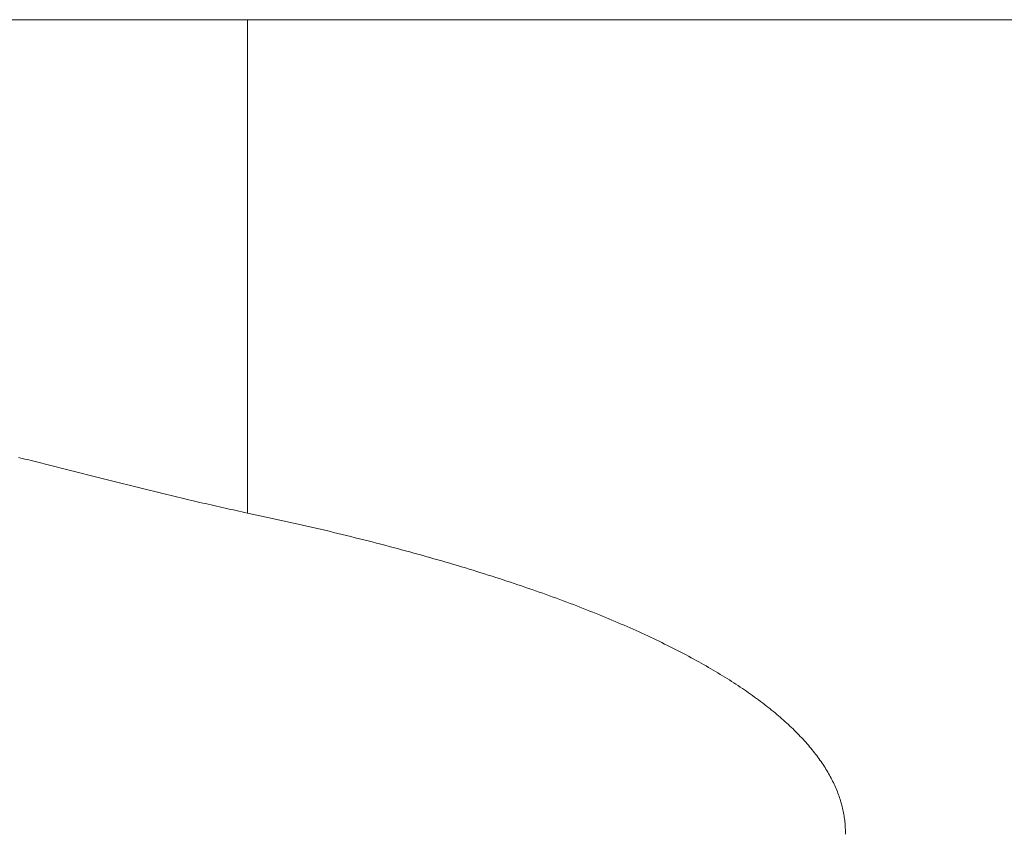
# Model space of a CAD drawing. Header units: millimetres. Extents: x 204754 to 499005, y -178579 to -103222.
# Tile 13 of 178: x 220376 to 220418, y -134095 to -134060. Entities that reach past the tile are written whole.
import ezdxf

# ---------------------------------------------------------------- set-up
doc = ezdxf.new("R2010")
doc.units = ezdxf.units.MM
doc.header["$MEASUREMENT"] = 0
doc.layers.get('0').update_dxf_attribs({"color": 252, "lineweight": 5})
doc.layers.add('P-SANR-FIXT_Nr_pióra__47', color=252, linetype='Continuous', lineweight=5)

# ---------------------------------------------------------------- blocks, each defined once
blk = doc.blocks.new('podkład 20251118')
at = {"layer": 'P-SANR-FIXT_Nr_pióra__47', "color": 252, "linetype": 'Continuous', "lineweight": 5}
for p, q in [((220497.107, -134060.164), (220350.677, -134060.164)), ((220350.677, -134060.164), (220385.523, -134060.164)), ((220497.107, -134060.164), (220350.677, -134060.164)), ((220350.677, -134060.164), (220385.523, -134060.164)), ((220385.523, -134060.164), (220385.523, -134081.462)), ((220497.107, -134060.164), (220385.523, -134060.164)), ((220385.523, -134060.164), (220385.523, -134081.462)), ((220497.107, -134060.164), (220385.523, -134060.164)), ((220375.751, -134079.088), (220375.639, -134079.06)), ((220375.751, -134079.088), (220375.639, -134079.06)), ((220375.862, -134079.115), (220375.751, -134079.088)), ((220375.862, -134079.115), (220375.751, -134079.088)), ((220375.973, -134079.143), (220375.862, -134079.115)), ((220375.973, -134079.143), (220375.862, -134079.115)), ((220376.085, -134079.171), (220375.973, -134079.143)), ((220376.085, -134079.171), (220375.973, -134079.143)), ((220376.196, -134079.199), (220376.085, -134079.171)), ((220376.196, -134079.199), (220376.085, -134079.171)), ((220376.308, -134079.227), (220376.196, -134079.199)), ((220376.308, -134079.227), (220376.196, -134079.199)), ((220376.42, -134079.255), (220376.308, -134079.227)), ((220376.42, -134079.255), (220376.308, -134079.227)), ((220376.532, -134079.283), (220376.42, -134079.255)), ((220376.532, -134079.283), (220376.42, -134079.255)), ((220376.644, -134079.312), (220376.532, -134079.283)), ((220376.644, -134079.312), (220376.532, -134079.283)), ((220376.757, -134079.34), (220376.644, -134079.312)), ((220376.757, -134079.34), (220376.644, -134079.312)), ((220376.869, -134079.368), (220376.757, -134079.34)), ((220376.869, -134079.368), (220376.757, -134079.34)), ((220376.982, -134079.397), (220376.869, -134079.368)), ((220376.982, -134079.397), (220376.869, -134079.368)), ((220377.094, -134079.425), (220376.982, -134079.397)), ((220377.094, -134079.425), (220376.982, -134079.397)), ((220377.207, -134079.454), (220377.094, -134079.425)), ((220377.207, -134079.454), (220377.094, -134079.425)), ((220377.32, -134079.482), (220377.207, -134079.454)), ((220377.32, -134079.482), (220377.207, -134079.454)), ((220377.433, -134079.511), (220377.32, -134079.482)), ((220377.433, -134079.511), (220377.32, -134079.482)), ((220377.546, -134079.54), (220377.433, -134079.511)), ((220377.546, -134079.54), (220377.433, -134079.511)), ((220377.659, -134079.568), (220377.546, -134079.54)), ((220377.659, -134079.568), (220377.546, -134079.54)), ((220377.773, -134079.597), (220377.659, -134079.568)), ((220377.773, -134079.597), (220377.659, -134079.568)), ((220377.886, -134079.626), (220377.773, -134079.597)), ((220377.886, -134079.626), (220377.773, -134079.597)), ((220378, -134079.655), (220377.886, -134079.626)), ((220378, -134079.655), (220377.886, -134079.626)), ((220378.114, -134079.683), (220378, -134079.655)), ((220378.114, -134079.683), (220378, -134079.655)), ((220378.228, -134079.712), (220378.114, -134079.683)), ((220378.228, -134079.712), (220378.114, -134079.683)), ((220378.342, -134079.741), (220378.228, -134079.712)), ((220378.342, -134079.741), (220378.228, -134079.712)), ((220378.456, -134079.77), (220378.342, -134079.741)), ((220378.456, -134079.77), (220378.342, -134079.741)), ((220378.57, -134079.799), (220378.456, -134079.77)), ((220378.57, -134079.799), (220378.456, -134079.77)), ((220378.684, -134079.828), (220378.57, -134079.799)), ((220378.684, -134079.828), (220378.57, -134079.799)), ((220378.799, -134079.856), (220378.684, -134079.828)), ((220378.799, -134079.856), (220378.684, -134079.828)), ((220378.913, -134079.885), (220378.799, -134079.856)), ((220378.913, -134079.885), (220378.799, -134079.856)), ((220379.028, -134079.914), (220378.913, -134079.885)), ((220379.028, -134079.914), (220378.913, -134079.885)), ((220379.142, -134079.943), (220379.028, -134079.914)), ((220379.142, -134079.943), (220379.028, -134079.914)), ((220379.257, -134079.972), (220379.142, -134079.943)), ((220379.257, -134079.972), (220379.142, -134079.943)), ((220379.372, -134080.001), (220379.257, -134079.972)), ((220379.372, -134080.001), (220379.257, -134079.972)), ((220379.487, -134080.03), (220379.372, -134080.001)), ((220379.487, -134080.03), (220379.372, -134080.001)), ((220379.603, -134080.059), (220379.487, -134080.03)), ((220379.603, -134080.059), (220379.487, -134080.03)), ((220379.718, -134080.088), (220379.603, -134080.059)), ((220379.718, -134080.088), (220379.603, -134080.059)), ((220379.834, -134080.117), (220379.718, -134080.088)), ((220379.834, -134080.117), (220379.718, -134080.088)), ((220379.949, -134080.146), (220379.834, -134080.117)), ((220379.949, -134080.146), (220379.834, -134080.117)), ((220380.065, -134080.175), (220379.949, -134080.146)), ((220380.065, -134080.175), (220379.949, -134080.146)), ((220380.181, -134080.203), (220380.065, -134080.175)), ((220380.181, -134080.203), (220380.065, -134080.175)), ((220380.297, -134080.232), (220380.181, -134080.203)), ((220380.297, -134080.232), (220380.181, -134080.203)), ((220380.413, -134080.261), (220380.297, -134080.232)), ((220380.413, -134080.261), (220380.297, -134080.232)), ((220380.529, -134080.29), (220380.413, -134080.261)), ((220380.529, -134080.29), (220380.413, -134080.261)), ((220380.645, -134080.319), (220380.529, -134080.29)), ((220380.645, -134080.319), (220380.529, -134080.29)), ((220380.762, -134080.348), (220380.645, -134080.319)), ((220380.762, -134080.348), (220380.645, -134080.319)), ((220380.878, -134080.376), (220380.762, -134080.348)), ((220380.878, -134080.376), (220380.762, -134080.348)), ((220380.995, -134080.405), (220380.878, -134080.376)), ((220380.995, -134080.405), (220380.878, -134080.376)), ((220381.112, -134080.434), (220380.995, -134080.405)), ((220381.112, -134080.434), (220380.995, -134080.405)), ((220381.229, -134080.463), (220381.112, -134080.434)), ((220381.229, -134080.463), (220381.112, -134080.434)), ((220381.346, -134080.491), (220381.229, -134080.463)), ((220381.346, -134080.491), (220381.229, -134080.463)), ((220381.463, -134080.52), (220381.346, -134080.491)), ((220381.463, -134080.52), (220381.346, -134080.491)), ((220381.58, -134080.549), (220381.463, -134080.52)), ((220381.58, -134080.549), (220381.463, -134080.52)), ((220381.698, -134080.577), (220381.58, -134080.549)), ((220381.698, -134080.577), (220381.58, -134080.549)), ((220381.815, -134080.606), (220381.698, -134080.577)), ((220381.815, -134080.606), (220381.698, -134080.577)), ((220381.933, -134080.634), (220381.815, -134080.606)), ((220381.933, -134080.634), (220381.815, -134080.606)), ((220382.051, -134080.663), (220381.933, -134080.634)), ((220382.051, -134080.663), (220381.933, -134080.634)), ((220382.169, -134080.691), (220382.051, -134080.663)), ((220382.169, -134080.691), (220382.051, -134080.663)), ((220382.287, -134080.72), (220382.169, -134080.691)), ((220382.287, -134080.72), (220382.169, -134080.691)), ((220382.405, -134080.748), (220382.287, -134080.72)), ((220382.405, -134080.748), (220382.287, -134080.72)), ((220382.523, -134080.776), (220382.405, -134080.748)), ((220382.523, -134080.776), (220382.405, -134080.748)), ((220382.641, -134080.804), (220382.523, -134080.776)), ((220382.641, -134080.804), (220382.523, -134080.776)), ((220382.76, -134080.833), (220382.641, -134080.804)), ((220382.76, -134080.833), (220382.641, -134080.804)), ((220382.879, -134080.861), (220382.76, -134080.833)), ((220382.879, -134080.861), (220382.76, -134080.833)), ((220382.998, -134080.889), (220382.879, -134080.861)), ((220382.998, -134080.889), (220382.879, -134080.861)), ((220383.116, -134080.917), (220382.998, -134080.889)), ((220383.116, -134080.917), (220382.998, -134080.889)), ((220383.236, -134080.945), (220383.116, -134080.917)), ((220383.236, -134080.945), (220383.116, -134080.917)), ((220383.355, -134080.973), (220383.236, -134080.945)), ((220383.355, -134080.973), (220383.236, -134080.945)), ((220383.474, -134081), (220383.355, -134080.973)), ((220383.474, -134081), (220383.355, -134080.973)), ((220383.593, -134081.028), (220383.474, -134081)), ((220383.593, -134081.028), (220383.474, -134081)), ((220383.713, -134081.056), (220383.593, -134081.028)), ((220383.713, -134081.056), (220383.593, -134081.028)), ((220383.833, -134081.083), (220383.713, -134081.056)), ((220383.833, -134081.083), (220383.713, -134081.056)), ((220383.953, -134081.111), (220383.833, -134081.083)), ((220383.953, -134081.111), (220383.833, -134081.083)), ((220384.073, -134081.138), (220383.953, -134081.111)), ((220384.073, -134081.138), (220383.953, -134081.111)), ((220384.193, -134081.166), (220384.073, -134081.138)), ((220384.193, -134081.166), (220384.073, -134081.138)), ((220384.313, -134081.193), (220384.193, -134081.166)), ((220384.313, -134081.193), (220384.193, -134081.166)), ((220384.433, -134081.22), (220384.313, -134081.193)), ((220384.433, -134081.22), (220384.313, -134081.193)), ((220384.554, -134081.248), (220384.433, -134081.22)), ((220384.554, -134081.248), (220384.433, -134081.22)), ((220384.674, -134081.275), (220384.554, -134081.248)), ((220384.674, -134081.275), (220384.554, -134081.248)), ((220384.795, -134081.302), (220384.674, -134081.275)), ((220384.795, -134081.302), (220384.674, -134081.275)), ((220384.916, -134081.329), (220384.795, -134081.302)), ((220384.916, -134081.329), (220384.795, -134081.302)), ((220385.037, -134081.355), (220384.916, -134081.329)), ((220385.037, -134081.355), (220384.916, -134081.329)), ((220385.158, -134081.382), (220385.037, -134081.355)), ((220385.158, -134081.382), (220385.037, -134081.355)), ((220385.28, -134081.409), (220385.158, -134081.382)), ((220385.28, -134081.409), (220385.158, -134081.382)), ((220385.401, -134081.435), (220385.28, -134081.409)), ((220385.401, -134081.435), (220385.28, -134081.409)), ((220385.523, -134081.462), (220385.401, -134081.435)), ((220385.523, -134081.462), (220385.401, -134081.435)), ((220385.523, -134081.462), (220385.725, -134081.504)), ((220385.523, -134081.462), (220385.725, -134081.504)), ((220385.725, -134081.504), (220385.926, -134081.547)), ((220385.725, -134081.504), (220385.926, -134081.547)), ((220385.926, -134081.547), (220386.126, -134081.59)), ((220385.926, -134081.547), (220386.126, -134081.59)), ((220386.126, -134081.59), (220386.326, -134081.632)), ((220386.126, -134081.59), (220386.326, -134081.632)), ((220386.326, -134081.632), (220386.525, -134081.675)), ((220386.326, -134081.632), (220386.525, -134081.675)), ((220386.525, -134081.675), (220386.724, -134081.719)), ((220386.525, -134081.675), (220386.724, -134081.719)), ((220386.724, -134081.719), (220386.921, -134081.762)), ((220386.724, -134081.719), (220386.921, -134081.762)), ((220386.921, -134081.762), (220387.118, -134081.806)), ((220386.921, -134081.762), (220387.118, -134081.806)), ((220387.118, -134081.806), (220387.314, -134081.849)), ((220387.118, -134081.806), (220387.314, -134081.849)), ((220387.314, -134081.849), (220387.51, -134081.893)), ((220387.314, -134081.849), (220387.51, -134081.893)), ((220387.51, -134081.893), (220387.705, -134081.937)), ((220387.51, -134081.893), (220387.705, -134081.937)), ((220387.705, -134081.937), (220387.899, -134081.981)), ((220387.705, -134081.937), (220387.899, -134081.981)), ((220387.899, -134081.981), (220388.092, -134082.026)), ((220387.899, -134081.981), (220388.092, -134082.026)), ((220388.092, -134082.026), (220388.285, -134082.07)), ((220388.092, -134082.026), (220388.285, -134082.07)), ((220388.285, -134082.07), (220388.477, -134082.115)), ((220388.285, -134082.07), (220388.477, -134082.115)), ((220388.477, -134082.115), (220388.668, -134082.16)), ((220388.477, -134082.115), (220388.668, -134082.16)), ((220388.668, -134082.16), (220388.859, -134082.205)), ((220388.668, -134082.16), (220388.859, -134082.205)), ((220388.859, -134082.205), (220389.049, -134082.25)), ((220388.859, -134082.205), (220389.049, -134082.25)), ((220389.049, -134082.25), (220389.238, -134082.295)), ((220389.049, -134082.25), (220389.238, -134082.295)), ((220389.238, -134082.295), (220389.426, -134082.34)), ((220389.238, -134082.295), (220389.426, -134082.34)), ((220389.426, -134082.34), (220389.614, -134082.386)), ((220389.426, -134082.34), (220389.614, -134082.386)), ((220389.614, -134082.386), (220389.801, -134082.432)), ((220389.614, -134082.386), (220389.801, -134082.432)), ((220389.801, -134082.432), (220389.988, -134082.478)), ((220389.801, -134082.432), (220389.988, -134082.478)), ((220389.988, -134082.478), (220390.173, -134082.524)), ((220389.988, -134082.478), (220390.173, -134082.524)), ((220390.173, -134082.524), (220390.358, -134082.57)), ((220390.173, -134082.524), (220390.358, -134082.57)), ((220390.358, -134082.57), (220390.543, -134082.617)), ((220390.358, -134082.57), (220390.543, -134082.617)), ((220390.543, -134082.617), (220390.726, -134082.663)), ((220390.543, -134082.617), (220390.726, -134082.663)), ((220390.726, -134082.663), (220390.909, -134082.71)), ((220390.726, -134082.663), (220390.909, -134082.71)), ((220390.909, -134082.71), (220391.091, -134082.757)), ((220390.909, -134082.71), (220391.091, -134082.757)), ((220391.091, -134082.757), (220391.273, -134082.804)), ((220391.091, -134082.757), (220391.273, -134082.804)), ((220391.273, -134082.804), (220391.454, -134082.851)), ((220391.273, -134082.804), (220391.454, -134082.851)), ((220391.454, -134082.851), (220391.634, -134082.899)), ((220391.454, -134082.851), (220391.634, -134082.899)), ((220391.634, -134082.899), (220391.814, -134082.946)), ((220391.634, -134082.899), (220391.814, -134082.946)), ((220391.814, -134082.946), (220391.992, -134082.994)), ((220391.814, -134082.946), (220391.992, -134082.994)), ((220391.992, -134082.994), (220392.171, -134083.042)), ((220391.992, -134082.994), (220392.171, -134083.042)), ((220392.171, -134083.042), (220392.348, -134083.09)), ((220392.171, -134083.042), (220392.348, -134083.09)), ((220392.348, -134083.09), (220392.525, -134083.138)), ((220392.348, -134083.09), (220392.525, -134083.138)), ((220392.525, -134083.138), (220392.701, -134083.187)), ((220392.525, -134083.138), (220392.701, -134083.187)), ((220392.701, -134083.187), (220392.876, -134083.235)), ((220392.701, -134083.187), (220392.876, -134083.235)), ((220392.876, -134083.235), (220393.051, -134083.284)), ((220392.876, -134083.235), (220393.051, -134083.284)), ((220393.051, -134083.284), (220393.225, -134083.333)), ((220393.051, -134083.284), (220393.225, -134083.333)), ((220393.225, -134083.333), (220393.398, -134083.382)), ((220393.225, -134083.333), (220393.398, -134083.382)), ((220393.398, -134083.382), (220393.571, -134083.431)), ((220393.398, -134083.382), (220393.571, -134083.431)), ((220393.571, -134083.431), (220393.743, -134083.481)), ((220393.571, -134083.431), (220393.743, -134083.481)), ((220393.743, -134083.481), (220393.914, -134083.53)), ((220393.743, -134083.481), (220393.914, -134083.53)), ((220393.914, -134083.53), (220394.085, -134083.58)), ((220393.914, -134083.53), (220394.085, -134083.58)), ((220394.085, -134083.58), (220394.255, -134083.63)), ((220394.085, -134083.58), (220394.255, -134083.63)), ((220394.255, -134083.63), (220394.424, -134083.68)), ((220394.255, -134083.63), (220394.424, -134083.68)), ((220394.424, -134083.68), (220394.592, -134083.73)), ((220394.424, -134083.68), (220394.592, -134083.73)), ((220394.592, -134083.73), (220394.76, -134083.781)), ((220394.592, -134083.73), (220394.76, -134083.781)), ((220394.76, -134083.781), (220394.927, -134083.831)), ((220394.76, -134083.781), (220394.927, -134083.831)), ((220394.927, -134083.831), (220395.093, -134083.882)), ((220394.927, -134083.831), (220395.093, -134083.882)), ((220395.093, -134083.882), (220395.259, -134083.933)), ((220395.093, -134083.882), (220395.259, -134083.933)), ((220395.259, -134083.933), (220395.424, -134083.984)), ((220395.259, -134083.933), (220395.424, -134083.984)), ((220395.424, -134083.984), (220395.588, -134084.035)), ((220395.424, -134083.984), (220395.588, -134084.035)), ((220395.588, -134084.035), (220395.751, -134084.086)), ((220395.588, -134084.035), (220395.751, -134084.086)), ((220395.751, -134084.086), (220395.914, -134084.138)), ((220395.751, -134084.086), (220395.914, -134084.138)), ((220395.914, -134084.138), (220396.075, -134084.189)), ((220395.914, -134084.138), (220396.075, -134084.189)), ((220396.075, -134084.189), (220396.236, -134084.241)), ((220396.075, -134084.189), (220396.236, -134084.241)), ((220396.236, -134084.241), (220396.397, -134084.293)), ((220396.236, -134084.241), (220396.397, -134084.293)), ((220396.397, -134084.293), (220396.556, -134084.345)), ((220396.397, -134084.293), (220396.556, -134084.345)), ((220396.556, -134084.345), (220396.715, -134084.397)), ((220396.556, -134084.345), (220396.715, -134084.397)), ((220396.715, -134084.397), (220396.873, -134084.449)), ((220396.715, -134084.397), (220396.873, -134084.449)), ((220396.873, -134084.449), (220397.031, -134084.502)), ((220396.873, -134084.449), (220397.031, -134084.502)), ((220397.031, -134084.502), (220397.187, -134084.554)), ((220397.031, -134084.502), (220397.187, -134084.554)), ((220397.187, -134084.554), (220397.343, -134084.607)), ((220397.187, -134084.554), (220397.343, -134084.607)), ((220397.343, -134084.607), (220397.498, -134084.66)), ((220397.343, -134084.607), (220397.498, -134084.66)), ((220397.498, -134084.66), (220397.652, -134084.713)), ((220397.498, -134084.66), (220397.652, -134084.713)), ((220397.652, -134084.713), (220397.806, -134084.766)), ((220397.652, -134084.713), (220397.806, -134084.766)), ((220397.806, -134084.766), (220397.959, -134084.819)), ((220397.806, -134084.766), (220397.959, -134084.819)), ((220397.959, -134084.819), (220398.11, -134084.873)), ((220397.959, -134084.819), (220398.11, -134084.873)), ((220398.11, -134084.873), (220398.262, -134084.926)), ((220398.11, -134084.873), (220398.262, -134084.926)), ((220398.262, -134084.926), (220398.412, -134084.98)), ((220398.262, -134084.926), (220398.412, -134084.98)), ((220398.412, -134084.98), (220398.561, -134085.034)), ((220398.412, -134084.98), (220398.561, -134085.034)), ((220398.561, -134085.034), (220398.71, -134085.088)), ((220398.561, -134085.034), (220398.71, -134085.088)), ((220398.71, -134085.088), (220398.858, -134085.142)), ((220398.71, -134085.088), (220398.858, -134085.142)), ((220398.858, -134085.142), (220399.005, -134085.196)), ((220398.858, -134085.142), (220399.005, -134085.196)), ((220399.005, -134085.196), (220399.152, -134085.251)), ((220399.005, -134085.196), (220399.152, -134085.251)), ((220399.152, -134085.251), (220399.297, -134085.305)), ((220399.152, -134085.251), (220399.297, -134085.305)), ((220399.297, -134085.305), (220399.442, -134085.36)), ((220399.297, -134085.305), (220399.442, -134085.36)), ((220399.442, -134085.36), (220399.586, -134085.415)), ((220399.442, -134085.36), (220399.586, -134085.415)), ((220399.586, -134085.415), (220399.729, -134085.47)), ((220399.586, -134085.415), (220399.729, -134085.47)), ((220399.729, -134085.47), (220399.872, -134085.525)), ((220399.729, -134085.47), (220399.872, -134085.525)), ((220399.872, -134085.525), (220400.013, -134085.58)), ((220399.872, -134085.525), (220400.013, -134085.58)), ((220400.013, -134085.58), (220400.154, -134085.635)), ((220400.013, -134085.58), (220400.154, -134085.635)), ((220400.154, -134085.635), (220400.294, -134085.69)), ((220400.154, -134085.635), (220400.294, -134085.69)), ((220400.294, -134085.69), (220400.433, -134085.746)), ((220400.294, -134085.69), (220400.433, -134085.746)), ((220400.433, -134085.746), (220400.571, -134085.802)), ((220400.433, -134085.746), (220400.571, -134085.802)), ((220400.571, -134085.802), (220400.709, -134085.857)), ((220400.571, -134085.802), (220400.709, -134085.857)), ((220400.709, -134085.857), (220400.845, -134085.913)), ((220400.709, -134085.857), (220400.845, -134085.913)), ((220400.845, -134085.913), (220400.981, -134085.969)), ((220400.845, -134085.913), (220400.981, -134085.969)), ((220400.981, -134085.969), (220401.116, -134086.025)), ((220400.981, -134085.969), (220401.116, -134086.025)), ((220401.116, -134086.025), (220401.25, -134086.082)), ((220401.116, -134086.025), (220401.25, -134086.082)), ((220401.25, -134086.082), (220401.384, -134086.138)), ((220401.25, -134086.082), (220401.384, -134086.138)), ((220401.384, -134086.138), (220401.516, -134086.195)), ((220401.384, -134086.138), (220401.516, -134086.195)), ((220401.516, -134086.195), (220401.648, -134086.251)), ((220401.516, -134086.195), (220401.648, -134086.251)), ((220401.648, -134086.251), (220401.779, -134086.308)), ((220401.648, -134086.251), (220401.779, -134086.308)), ((220401.779, -134086.308), (220401.909, -134086.365)), ((220401.779, -134086.308), (220401.909, -134086.365)), ((220401.909, -134086.365), (220402.038, -134086.422)), ((220401.909, -134086.365), (220402.038, -134086.422)), ((220402.038, -134086.422), (220402.166, -134086.479)), ((220402.038, -134086.422), (220402.166, -134086.479)), ((220402.166, -134086.479), (220402.294, -134086.536)), ((220402.166, -134086.479), (220402.294, -134086.536)), ((220402.294, -134086.536), (220402.421, -134086.593)), ((220402.294, -134086.536), (220402.421, -134086.593)), ((220402.421, -134086.593), (220402.547, -134086.651)), ((220402.421, -134086.593), (220402.547, -134086.651)), ((220402.547, -134086.651), (220402.672, -134086.708)), ((220402.547, -134086.651), (220402.672, -134086.708)), ((220402.672, -134086.708), (220402.796, -134086.766)), ((220402.672, -134086.708), (220402.796, -134086.766)), ((220402.796, -134086.766), (220402.919, -134086.824)), ((220402.796, -134086.766), (220402.919, -134086.824)), ((220402.919, -134086.824), (220403.042, -134086.882)), ((220402.919, -134086.824), (220403.042, -134086.882)), ((220403.042, -134086.882), (220403.163, -134086.94)), ((220403.042, -134086.882), (220403.163, -134086.94)), ((220403.163, -134086.94), (220403.284, -134086.998)), ((220403.163, -134086.94), (220403.284, -134086.998)), ((220403.284, -134086.998), (220403.404, -134087.056)), ((220403.284, -134086.998), (220403.404, -134087.056)), ((220403.404, -134087.056), (220403.523, -134087.114)), ((220403.404, -134087.056), (220403.523, -134087.114)), ((220403.523, -134087.114), (220403.642, -134087.173)), ((220403.523, -134087.114), (220403.642, -134087.173)), ((220403.642, -134087.173), (220403.759, -134087.231)), ((220403.642, -134087.173), (220403.759, -134087.231)), ((220403.759, -134087.231), (220403.876, -134087.29)), ((220403.759, -134087.231), (220403.876, -134087.29)), ((220403.876, -134087.29), (220403.991, -134087.349)), ((220403.876, -134087.29), (220403.991, -134087.349)), ((220403.991, -134087.349), (220404.106, -134087.408)), ((220403.991, -134087.349), (220404.106, -134087.408)), ((220404.106, -134087.408), (220404.22, -134087.467)), ((220404.106, -134087.408), (220404.22, -134087.467)), ((220404.22, -134087.467), (220404.333, -134087.526)), ((220404.22, -134087.467), (220404.333, -134087.526)), ((220404.333, -134087.526), (220404.446, -134087.585)), ((220404.333, -134087.526), (220404.446, -134087.585)), ((220404.446, -134087.585), (220404.557, -134087.644)), ((220404.446, -134087.585), (220404.557, -134087.644)), ((220404.557, -134087.644), (220404.668, -134087.704)), ((220404.557, -134087.644), (220404.668, -134087.704)), ((220404.668, -134087.704), (220404.777, -134087.763)), ((220404.668, -134087.704), (220404.777, -134087.763)), ((220404.777, -134087.763), (220404.886, -134087.823)), ((220404.777, -134087.763), (220404.886, -134087.823)), ((220404.886, -134087.823), (220404.994, -134087.882)), ((220404.886, -134087.823), (220404.994, -134087.882)), ((220404.994, -134087.882), (220405.101, -134087.942)), ((220404.994, -134087.882), (220405.101, -134087.942)), ((220405.101, -134087.942), (220405.208, -134088.002)), ((220405.101, -134087.942), (220405.208, -134088.002)), ((220405.208, -134088.002), (220405.313, -134088.062)), ((220405.208, -134088.002), (220405.313, -134088.062)), ((220405.313, -134088.062), (220405.417, -134088.122)), ((220405.313, -134088.062), (220405.417, -134088.122)), ((220405.417, -134088.122), (220405.521, -134088.182)), ((220405.417, -134088.122), (220405.521, -134088.182)), ((220405.521, -134088.182), (220405.624, -134088.242)), ((220405.521, -134088.182), (220405.624, -134088.242)), ((220405.624, -134088.242), (220405.725, -134088.303)), ((220405.624, -134088.242), (220405.725, -134088.303)), ((220405.725, -134088.303), (220405.826, -134088.363)), ((220405.725, -134088.303), (220405.826, -134088.363)), ((220405.826, -134088.363), (220405.927, -134088.424)), ((220405.826, -134088.363), (220405.927, -134088.424)), ((220405.927, -134088.424), (220406.026, -134088.484)), ((220405.927, -134088.424), (220406.026, -134088.484)), ((220406.026, -134088.484), (220406.124, -134088.545)), ((220406.026, -134088.484), (220406.124, -134088.545)), ((220406.124, -134088.545), (220406.221, -134088.606)), ((220406.124, -134088.545), (220406.221, -134088.606)), ((220406.221, -134088.606), (220406.318, -134088.667)), ((220406.221, -134088.606), (220406.318, -134088.667)), ((220406.318, -134088.667), (220406.414, -134088.728)), ((220406.318, -134088.667), (220406.414, -134088.728)), ((220406.414, -134088.728), (220406.508, -134088.789)), ((220406.414, -134088.728), (220406.508, -134088.789)), ((220406.508, -134088.789), (220406.602, -134088.85)), ((220406.508, -134088.789), (220406.602, -134088.85)), ((220406.602, -134088.85), (220406.695, -134088.911)), ((220406.602, -134088.85), (220406.695, -134088.911)), ((220406.695, -134088.911), (220406.787, -134088.973)), ((220406.695, -134088.911), (220406.787, -134088.973)), ((220406.787, -134088.973), (220406.879, -134089.034)), ((220406.787, -134088.973), (220406.879, -134089.034)), ((220406.879, -134089.034), (220406.969, -134089.095)), ((220406.879, -134089.034), (220406.969, -134089.095)), ((220406.969, -134089.095), (220407.058, -134089.157)), ((220406.969, -134089.095), (220407.058, -134089.157)), ((220407.058, -134089.157), (220407.147, -134089.219)), ((220407.058, -134089.157), (220407.147, -134089.219)), ((220407.147, -134089.219), (220407.234, -134089.28)), ((220407.147, -134089.219), (220407.234, -134089.28)), ((220407.234, -134089.28), (220407.321, -134089.342)), ((220407.234, -134089.28), (220407.321, -134089.342)), ((220407.321, -134089.342), (220407.407, -134089.404)), ((220407.321, -134089.342), (220407.407, -134089.404)), ((220407.407, -134089.404), (220407.492, -134089.466)), ((220407.407, -134089.404), (220407.492, -134089.466)), ((220407.492, -134089.466), (220407.576, -134089.528)), ((220407.492, -134089.466), (220407.576, -134089.528)), ((220407.576, -134089.528), (220407.659, -134089.59)), ((220407.576, -134089.528), (220407.659, -134089.59)), ((220407.659, -134089.59), (220407.741, -134089.652)), ((220407.659, -134089.59), (220407.741, -134089.652)), ((220407.741, -134089.652), (220407.822, -134089.715)), ((220407.741, -134089.652), (220407.822, -134089.715)), ((220407.822, -134089.715), (220407.902, -134089.777)), ((220407.822, -134089.715), (220407.902, -134089.777)), ((220407.902, -134089.777), (220407.982, -134089.839)), ((220407.902, -134089.777), (220407.982, -134089.839)), ((220407.982, -134089.839), (220408.06, -134089.902)), ((220407.982, -134089.839), (220408.06, -134089.902)), ((220408.06, -134089.902), (220408.138, -134089.964)), ((220408.06, -134089.902), (220408.138, -134089.964)), ((220408.138, -134089.964), (220408.215, -134090.027)), ((220408.138, -134089.964), (220408.215, -134090.027)), ((220408.215, -134090.027), (220408.291, -134090.09)), ((220408.215, -134090.027), (220408.291, -134090.09)), ((220408.291, -134090.09), (220408.365, -134090.152)), ((220408.291, -134090.09), (220408.365, -134090.152)), ((220408.365, -134090.152), (220408.439, -134090.215)), ((220408.365, -134090.152), (220408.439, -134090.215)), ((220408.439, -134090.215), (220408.512, -134090.278)), ((220408.439, -134090.215), (220408.512, -134090.278)), ((220408.512, -134090.278), (220408.585, -134090.341)), ((220408.512, -134090.278), (220408.585, -134090.341)), ((220408.585, -134090.341), (220408.656, -134090.404)), ((220408.585, -134090.341), (220408.656, -134090.404)), ((220408.656, -134090.404), (220408.726, -134090.467)), ((220408.656, -134090.404), (220408.726, -134090.467)), ((220408.726, -134090.467), (220408.795, -134090.53)), ((220408.726, -134090.467), (220408.795, -134090.53)), ((220408.795, -134090.53), (220408.864, -134090.593)), ((220408.795, -134090.53), (220408.864, -134090.593)), ((220408.864, -134090.593), (220408.931, -134090.657)), ((220408.864, -134090.593), (220408.931, -134090.657)), ((220408.931, -134090.657), (220408.998, -134090.72)), ((220408.931, -134090.657), (220408.998, -134090.72)), ((220408.998, -134090.72), (220409.064, -134090.783)), ((220408.998, -134090.72), (220409.064, -134090.783)), ((220409.064, -134090.783), (220409.128, -134090.847)), ((220409.064, -134090.783), (220409.128, -134090.847)), ((220409.128, -134090.847), (220409.192, -134090.91)), ((220409.128, -134090.847), (220409.192, -134090.91)), ((220409.192, -134090.91), (220409.255, -134090.974)), ((220409.192, -134090.91), (220409.255, -134090.974)), ((220409.255, -134090.974), (220409.317, -134091.038)), ((220409.255, -134090.974), (220409.317, -134091.038)), ((220409.317, -134091.038), (220409.378, -134091.101)), ((220409.317, -134091.038), (220409.378, -134091.101)), ((220409.378, -134091.101), (220409.438, -134091.165)), ((220409.378, -134091.101), (220409.438, -134091.165)), ((220409.438, -134091.165), (220409.497, -134091.229)), ((220409.438, -134091.165), (220409.497, -134091.229)), ((220409.497, -134091.229), (220409.556, -134091.293)), ((220409.497, -134091.229), (220409.556, -134091.293)), ((220409.556, -134091.293), (220409.613, -134091.356)), ((220409.556, -134091.293), (220409.613, -134091.356)), ((220409.613, -134091.356), (220409.669, -134091.42)), ((220409.613, -134091.356), (220409.669, -134091.42)), ((220409.669, -134091.42), (220409.725, -134091.484)), ((220409.669, -134091.42), (220409.725, -134091.484)), ((220409.725, -134091.484), (220409.779, -134091.548)), ((220409.725, -134091.484), (220409.779, -134091.548)), ((220409.779, -134091.548), (220409.833, -134091.613)), ((220409.779, -134091.548), (220409.833, -134091.613)), ((220409.833, -134091.613), (220409.885, -134091.677)), ((220409.833, -134091.613), (220409.885, -134091.677)), ((220409.885, -134091.677), (220409.937, -134091.741)), ((220409.885, -134091.677), (220409.937, -134091.741)), ((220409.937, -134091.741), (220409.988, -134091.805)), ((220409.937, -134091.741), (220409.988, -134091.805)), ((220409.988, -134091.805), (220410.038, -134091.869)), ((220409.988, -134091.805), (220410.038, -134091.869)), ((220410.038, -134091.869), (220410.087, -134091.934)), ((220410.038, -134091.869), (220410.087, -134091.934)), ((220410.087, -134091.934), (220410.135, -134091.998)), ((220410.087, -134091.934), (220410.135, -134091.998)), ((220410.135, -134091.998), (220410.182, -134092.062)), ((220410.135, -134091.998), (220410.182, -134092.062)), ((220410.182, -134092.062), (220410.228, -134092.127)), ((220410.182, -134092.062), (220410.228, -134092.127)), ((220410.228, -134092.127), (220410.273, -134092.191)), ((220410.228, -134092.127), (220410.273, -134092.191)), ((220410.273, -134092.191), (220410.317, -134092.256)), ((220410.273, -134092.191), (220410.317, -134092.256)), ((220410.317, -134092.256), (220410.36, -134092.321)), ((220410.317, -134092.256), (220410.36, -134092.321)), ((220410.36, -134092.321), (220410.403, -134092.385)), ((220410.36, -134092.321), (220410.403, -134092.385)), ((220410.403, -134092.385), (220410.444, -134092.45)), ((220410.403, -134092.385), (220410.444, -134092.45)), ((220410.444, -134092.45), (220410.484, -134092.514)), ((220410.444, -134092.45), (220410.484, -134092.514)), ((220410.484, -134092.514), (220410.524, -134092.579)), ((220410.484, -134092.514), (220410.524, -134092.579)), ((220410.524, -134092.579), (220410.562, -134092.644)), ((220410.524, -134092.579), (220410.562, -134092.644)), ((220410.562, -134092.644), (220410.6, -134092.709)), ((220410.562, -134092.644), (220410.6, -134092.709)), ((220410.6, -134092.709), (220410.637, -134092.774)), ((220410.6, -134092.709), (220410.637, -134092.774)), ((220410.637, -134092.774), (220410.672, -134092.838)), ((220410.637, -134092.774), (220410.672, -134092.838)), ((220410.672, -134092.838), (220410.707, -134092.903)), ((220410.672, -134092.838), (220410.707, -134092.903)), ((220410.707, -134092.903), (220410.741, -134092.968)), ((220410.707, -134092.903), (220410.741, -134092.968)), ((220410.741, -134092.968), (220410.774, -134093.033)), ((220410.741, -134092.968), (220410.774, -134093.033)), ((220410.774, -134093.033), (220410.806, -134093.098)), ((220410.774, -134093.033), (220410.806, -134093.098)), ((220410.806, -134093.098), (220410.837, -134093.163)), ((220410.806, -134093.098), (220410.837, -134093.163)), ((220410.837, -134093.163), (220410.867, -134093.228)), ((220410.837, -134093.163), (220410.867, -134093.228)), ((220410.867, -134093.228), (220410.896, -134093.293)), ((220410.867, -134093.228), (220410.896, -134093.293)), ((220410.896, -134093.293), (220410.924, -134093.358)), ((220410.896, -134093.293), (220410.924, -134093.358)), ((220410.924, -134093.358), (220410.951, -134093.424)), ((220410.924, -134093.358), (220410.951, -134093.424)), ((220410.951, -134093.424), (220410.977, -134093.489)), ((220410.951, -134093.424), (220410.977, -134093.489)), ((220410.977, -134093.489), (220411.003, -134093.554)), ((220410.977, -134093.489), (220411.003, -134093.554)), ((220411.003, -134093.554), (220411.027, -134093.619)), ((220411.003, -134093.554), (220411.027, -134093.619)), ((220411.027, -134093.619), (220411.05, -134093.684)), ((220411.027, -134093.619), (220411.05, -134093.684)), ((220411.05, -134093.684), (220411.073, -134093.749)), ((220411.05, -134093.684), (220411.073, -134093.749)), ((220411.073, -134093.749), (220411.094, -134093.815)), ((220411.073, -134093.749), (220411.094, -134093.815)), ((220411.094, -134093.815), (220411.115, -134093.88)), ((220411.094, -134093.815), (220411.115, -134093.88)), ((220411.115, -134093.88), (220411.134, -134093.945)), ((220411.115, -134093.88), (220411.134, -134093.945)), ((220411.134, -134093.945), (220411.153, -134094.011)), ((220411.134, -134093.945), (220411.153, -134094.011)), ((220411.153, -134094.011), (220411.171, -134094.076)), ((220411.153, -134094.011), (220411.171, -134094.076)), ((220411.171, -134094.076), (220411.187, -134094.141)), ((220411.171, -134094.076), (220411.187, -134094.141)), ((220411.187, -134094.141), (220411.203, -134094.207)), ((220411.187, -134094.141), (220411.203, -134094.207)), ((220411.203, -134094.207), (220411.218, -134094.272)), ((220411.203, -134094.207), (220411.218, -134094.272)), ((220411.218, -134094.272), (220411.232, -134094.337)), ((220411.218, -134094.272), (220411.232, -134094.337)), ((220411.232, -134094.337), (220411.244, -134094.403)), ((220411.232, -134094.337), (220411.244, -134094.403)), ((220411.244, -134094.403), (220411.256, -134094.468)), ((220411.244, -134094.403), (220411.256, -134094.468)), ((220411.256, -134094.468), (220411.267, -134094.534)), ((220411.256, -134094.468), (220411.267, -134094.534)), ((220411.267, -134094.534), (220411.277, -134094.599)), ((220411.267, -134094.534), (220411.277, -134094.599)), ((220411.277, -134094.599), (220411.286, -134094.664)), ((220411.277, -134094.599), (220411.286, -134094.664)), ((220411.286, -134094.664), (220411.295, -134094.73)), ((220411.286, -134094.664), (220411.295, -134094.73)), ((220411.295, -134094.73), (220411.302, -134094.795)), ((220411.295, -134094.73), (220411.302, -134094.795)), ((220411.302, -134094.795), (220411.308, -134094.861)), ((220411.302, -134094.795), (220411.308, -134094.861)), ((220411.308, -134094.861), (220411.313, -134094.926)), ((220411.308, -134094.861), (220411.313, -134094.926)), ((220411.313, -134094.926), (220411.317, -134094.992)), ((220411.313, -134094.926), (220411.317, -134094.992)), ((220411.317, -134094.992), (220411.321, -134095.057)), ((220411.317, -134094.992), (220411.321, -134095.057)), ((220411.321, -134095.057), (220411.323, -134095.123)), ((220411.321, -134095.057), (220411.323, -134095.123)), ((220411.323, -134095.123), (220411.325, -134095.188)), ((220411.323, -134095.123), (220411.325, -134095.188)), ((220411.325, -134095.188), (220411.325, -134095.253)), ((220411.325, -134095.188), (220411.325, -134095.253)), ((220411.325, -134095.253), (220411.325, -134095.319)), ((220411.325, -134095.253), (220411.325, -134095.319))]:
    blk.add_line(p, q, dxfattribs=at)

msp = doc.modelspace()

# ---------------------------------------------------------------- block references
msp.add_blockref('podkład 20251118', (0, 0))

doc.saveas('drawing.dxf')
